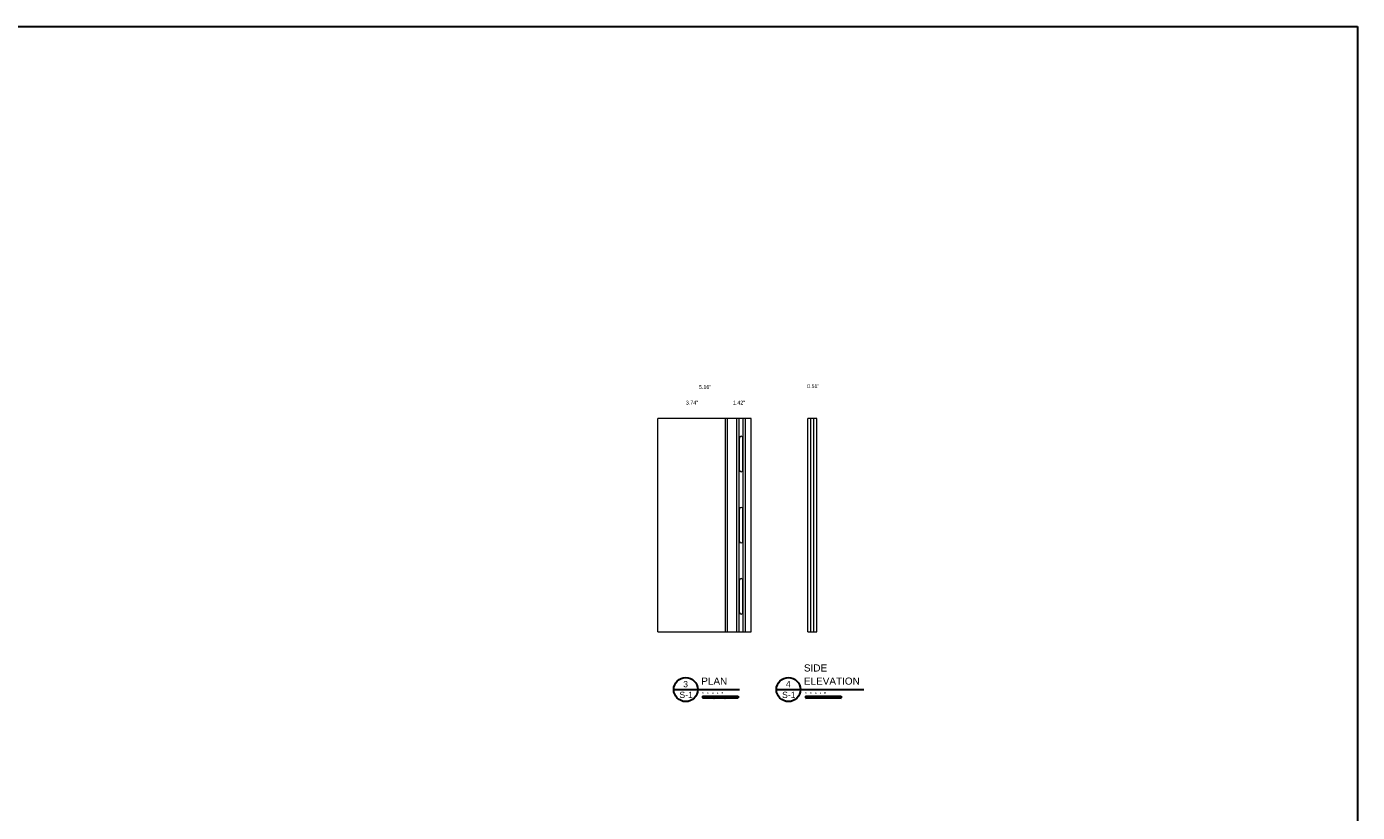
# Model space of a CAD drawing. Header units: millimetres. Extents: x 920 to 4359, y 4990 to 7199.
# Tile 4 of 4: x 2488 to 4359, y 6094 to 7199. Entities that reach past the tile are written whole.
import ezdxf

# ---------------------------------------------------------------- set-up
doc = ezdxf.new("R2010")
doc.units = ezdxf.units.MM
doc.layers.add('Wall', color=4, linetype='Continuous', lineweight=30)
doc.styles.get("Standard").update_dxf_attribs({"font": 'arial.ttf'})

# ---------------------------------------------------------------- blocks, each defined once
blk = doc.blocks.new('S1')
at = {"layer": 'Wall'}
h = blk.add_hatch(color=2, dxfattribs=at)
h.dxf.hatch_style = 1
h.paths.add_polyline_path([(2519.357, 1267.658), (2518.357, 1267.658), (2518.357, 1266.658), (2519.357, 1266.658)])
h.paths.add_polyline_path([(2520.357, 1266.658), (2519.357, 1266.658), (2519.357, 1265.658), (2520.357, 1265.658)])
h.paths.add_polyline_path([(2521.357, 1267.658), (2520.357, 1267.658), (2520.357, 1266.658), (2521.357, 1266.658)])
h.paths.add_polyline_path([(2522.357, 1266.658), (2521.357, 1266.658), (2521.357, 1265.658), (2522.357, 1265.658)])
h.paths.add_polyline_path([(2523.357, 1267.658), (2522.357, 1267.658), (2522.357, 1266.658), (2523.357, 1266.658)])
h = blk.add_hatch(color=2, dxfattribs=at)
h.dxf.hatch_style = 1
h.paths.add_polyline_path([(2523.357, 1266.658), (2523.357, 1265.658), (2533.357, 1265.658), (2533.357, 1266.658)])
h.paths.add_polyline_path([(2533.357, 1267.658), (2533.357, 1266.658), (2548.357, 1266.658), (2548.357, 1267.658)])
h.paths.add_polyline_path([(2568.357, 1265.658), (2568.357, 1266.658), (2548.357, 1266.658), (2548.357, 1265.658)])
h = blk.add_hatch(color=2, dxfattribs=at)
h.dxf.hatch_style = 1
h.paths.add_polyline_path([(2664.053, 1267.658), (2663.053, 1267.658), (2663.053, 1266.658), (2664.053, 1266.658)])
h.paths.add_polyline_path([(2665.053, 1266.658), (2664.053, 1266.658), (2664.053, 1265.658), (2665.053, 1265.658)])
h.paths.add_polyline_path([(2666.053, 1267.658), (2665.053, 1267.658), (2665.053, 1266.658), (2666.053, 1266.658)])
h.paths.add_polyline_path([(2667.053, 1266.658), (2666.053, 1266.658), (2666.053, 1265.658), (2667.053, 1265.658)])
h.paths.add_polyline_path([(2668.053, 1267.658), (2667.053, 1267.658), (2667.053, 1266.658), (2668.053, 1266.658)])
h = blk.add_hatch(color=2, dxfattribs=at)
h.dxf.hatch_style = 1
h.paths.add_polyline_path([(2668.053, 1266.658), (2668.053, 1265.658), (2678.053, 1265.658), (2678.053, 1266.658)])
h.paths.add_polyline_path([(2678.053, 1267.658), (2678.053, 1266.658), (2693.053, 1266.658), (2693.053, 1267.658)])
h.paths.add_polyline_path([(2713.053, 1265.658), (2713.053, 1266.658), (2693.053, 1266.658), (2693.053, 1265.658)])
at = {"color": 1}
for p, q in [((2477.726, 1277.091), (2570.092, 1277.091)), ((2622.077, 1277.091), (2745.048, 1277.091))]:
    blk.add_line(p, q, dxfattribs=at)
for centre in [(2494.615, 1277.091), (2638.966, 1277.091)]:
    blk.add_circle(centre, 16.889, dxfattribs=at)
at = {"layer": 'Wall', "color": 5}
for p, q in [((0, 2209.008), (3438.892, 2209.008)), ((3438.892, 2209.008), (3438.892, 0))]:
    blk.add_line(p, q, dxfattribs=at)
at = {"layer": 'Wall', "color": 4, "lineweight": 5}
for p, q in [((2455.498, 1358.216), (2455.498, 1658.216)), ((2586.498, 1658.216), (2455.498, 1658.216)), ((2550.498, 1358.216), (2550.498, 1658.216)), ((2553.498, 1358.216), (2553.498, 1658.216)), ((2566.498, 1358.216), (2566.498, 1658.216)), ((2569.498, 1358.216), (2569.498, 1658.216)), ((2575.498, 1358.216), (2575.498, 1658.216)), ((2578.498, 1358.216), (2578.498, 1658.216)), ((2586.498, 1358.216), (2586.498, 1658.216)), ((2666.06, 1358.216), (2666.06, 1658.216)), ((2679.06, 1658.216), (2666.06, 1658.216)), ((2670.56, 1358.216), (2670.56, 1658.216)), ((2674.56, 1358.216), (2674.56, 1658.216)), ((2679.06, 1358.216), (2679.06, 1658.216)), ((2455.498, 1358.216), (2586.498, 1358.216)), ((2666.06, 1358.216), (2679.06, 1358.216))]:
    blk.add_line(p, q, dxfattribs=at)
at = {"layer": 'Wall', "color": 1, "lineweight": 5}
for p, q in [((2569.998, 1585.716), (2569.998, 1630.716)), ((2574.998, 1585.716), (2574.998, 1630.716)), ((2569.998, 1485.716), (2569.998, 1530.716)), ((2574.998, 1485.716), (2574.998, 1530.716)), ((2569.998, 1385.716), (2569.998, 1430.716)), ((2574.998, 1385.716), (2574.998, 1430.716))]:
    blk.add_line(p, q, dxfattribs=at)
at = {"layer": 'Wall', "color": 2}
for p, q in [((2518.357, 1267.658), (2518.357, 1265.658)), ((2518.357, 1267.658), (2568.357, 1267.658)), ((2518.357, 1266.658), (2568.357, 1266.658)), ((2518.357, 1265.658), (2568.357, 1265.658)), ((2519.357, 1267.658), (2519.357, 1265.658)), ((2520.357, 1267.658), (2520.357, 1265.658)), ((2521.357, 1267.658), (2521.357, 1265.658)), ((2522.357, 1267.658), (2522.357, 1265.658)), ((2523.357, 1267.658), (2523.357, 1265.658)), ((2533.357, 1267.658), (2533.357, 1265.658)), ((2541.015, 1267.658), (2541.015, 1265.658)), ((2548.357, 1267.658), (2548.357, 1265.658)), ((2568.357, 1267.658), (2568.357, 1265.658)), ((2663.053, 1267.658), (2663.053, 1265.658)), ((2663.053, 1267.658), (2713.053, 1267.658)), ((2663.053, 1266.658), (2713.053, 1266.658)), ((2663.053, 1265.658), (2713.053, 1265.658)), ((2664.053, 1267.658), (2664.053, 1265.658)), ((2665.053, 1267.658), (2665.053, 1265.658)), ((2666.053, 1267.658), (2666.053, 1265.658)), ((2667.053, 1267.658), (2667.053, 1265.658)), ((2668.053, 1267.658), (2668.053, 1265.658)), ((2678.053, 1267.658), (2678.053, 1265.658)), ((2693.053, 1267.658), (2693.053, 1265.658)), ((2713.053, 1267.658), (2713.053, 1265.658))]:
    blk.add_line(p, q, dxfattribs=at)
at = {"layer": 'Wall', "color": 1, "lineweight": 5}
for centre, start, end in [((2572.498, 1630.716), 0, 180), ((2572.498, 1585.716), 180, 0), ((2572.498, 1530.716), 0, 180), ((2572.498, 1485.716), 180, 0), ((2572.498, 1430.716), 0, 180), ((2572.498, 1385.716), 180, 0)]:
    blk.add_arc(centre, 2.5, start, end, dxfattribs=at)
at = {"color": 3}
for s, height, p in [('5.16"', 5.3749, (2513.19, 1699.682)), ('0.51"', 5.3749, (2665.174, 1700.873)), ('3.74"', 5.3749, (2494.775, 1677.78)), ('1.42"', 5.3749, (2560.839, 1677.78)), ('SIDE ', 10.0173, (2660.757, 1302.502)), ('PLAN', 10.0173, (2516.407, 1284.023)), ('ELEVATION', 10.0173, (2660.757, 1284.023)), ('S-1', 8.6981, (2485.721, 1265.36)), ('3', 8.698, (2491.007, 1280.403)), ('S    C    A    L    E  ', 2.73357, (2517.706, 1271.029)), ('S-1', 8.6981, (2630.072, 1265.36)), ('4', 8.698, (2635.357, 1280.403)), ('S    C    A    L    E  ', 2.73357, (2662.402, 1271.029)), ('0  ', 1.3161, (2518.161, 1263.191)), ('5', 1.316, (2523.232, 1263.191)), ('10', 1.3161, (2533.106, 1263.191)), ('15', 1.3161, (2548.108, 1263.191)), ('20', 1.3161, (2567.695, 1263.191)), ('0  ', 1.3161, (2662.857, 1263.191)), ('5', 1.316, (2667.928, 1263.191)), ('10', 1.3161, (2677.802, 1263.191)), ('15', 1.3161, (2692.804, 1263.191)), ('20', 1.3161, (2712.822, 1263.191))]:
    blk.add_text(s, height=height, dxfattribs=at).set_placement(p)

msp = doc.modelspace()

# ---------------------------------------------------------------- block references
at = {"layer": 'Wall', "color": 1, "lineweight": 5}
msp.add_blockref('S1', (920.3, 4990), dxfattribs=at)

doc.saveas('drawing.dxf')
